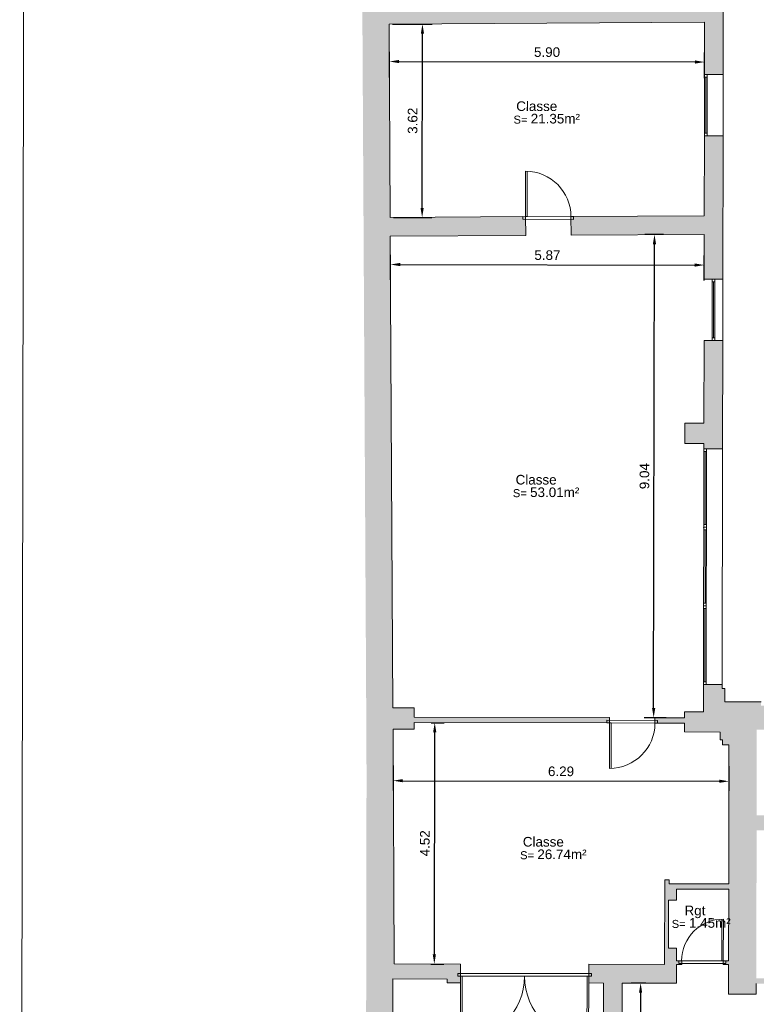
# Model space of a CAD drawing. Header units: metres. Extents: x -40 to 52, y -191 to 168.
# Tile 8 of 32: x -39 to -26, y -96 to -77. Entities that reach past the tile are written whole.
import ezdxf
from ezdxf.enums import TextEntityAlignment as Align

# ---------------------------------------------------------------- set-up
doc = ezdxf.new("R2010")
doc.units = ezdxf.units.M
doc.header["$LTSCALE"] = 2
for name, color, linetype, lineweight in [('Cotation', 8, 'Continuous', 13), ('Etiq_Affectation', 7, 'Continuous', 18), ('Etiq_Surface', 7, 'Continuous', 18), ('Etiquette', 6, 'Continuous', 18), ('Hachures', 8, 'Continuous', 9), ('Menuiserie', 1, 'Continuous', 18), ('Menuiserie_cps', 7, 'Continuous', 18), ('Mur_coupe', 7, 'Continuous', 18), ('Mur_vu', 8, 'Continuous', 18)]:
    doc.layers.add(name, color=color, linetype=linetype, lineweight=lineweight)
for name, color, linetype, lineweight, plot in [('Etiq_Adresse', 6, 'Continuous', 18, False), ('Etiq_Mesure_ou_non', 6, 'Continuous', 18, False), ('Etiq_Num_appart', 6, 'Continuous', 18, False), ('Etiq_Num_lot', 6, 'Continuous', 18, False), ('Etiq_Typologie', 6, 'Continuous', 18, False), ('Menuiserie_seuil', 8, 'Continuous', 18, False)]:
    doc.layers.add(name, color=color, linetype=linetype, lineweight=lineweight, plot=plot)
doc.styles.get("Standard").update_dxf_attribs({"font": 'arial.ttf'})
doc.dimstyles.get("Standard").update_dxf_attribs({"dimtxt": 0.18, "dimasz": 0.18, "dimexe": 0.18, "dimexo": 0.0625, "dimgap": 0.09, "dimtad": 1, "dimzin": 0, "dimdsep": 46, "dimtxsty": 'Standard', "dimcen": 0.09, "dimadec": 0, "dimazin": 0, "dimtfac": 1, "dimtdec": 4, "dimtofl": 0, "dimtmove": 0, "dimatfit": 3, "dimfxl": 0, "dimtolj": 1, "dimtzin": 0, "dimarcsym": 0})

# ---------------------------------------------------------------- blocks, each defined once
blk = doc.blocks.new('Porte_Simple_Droite_78')
at = {"layer": 'Menuiserie_cps', "color": 1, "lineweight": 9}
for points in [[(0, 0), (0, 0.78)], [(0.03, 0.78), (0.03, 0), (0, 0)]]:
    blk.add_lwpolyline(points, dxfattribs=at)
at = {"layer": 'Menuiserie_cps', "lineweight": 9}
blk.add_arc((0, 0), 0.78, 0, 90, dxfattribs=at)
at = {"layer": 'Menuiserie_seuil'}
blk.add_lwpolyline([(-0.05, 0), (0.83, 0), (0.83, -0.05), (-0.05, -0.05)], close=True, dxfattribs=at)
blk = doc.blocks.new('Porte_Double_240')
at = {"layer": 'Menuiserie_cps', "color": 1, "lineweight": 9}
for points in [[(0, 0), (0, 1.2), (0.03, 1.2), (0.03, 0)], [(2.4, 0), (2.4, 1.2), (2.37, 1.2), (2.37, 0)]]:
    blk.add_lwpolyline(points, close=True, dxfattribs=at)
at = {"layer": 'Menuiserie_cps', "lineweight": 9}
for centre, start, end in [((0, 0), 0, 90), ((2.4, 0), 90, 180)]:
    blk.add_arc(centre, 1.2, start, end, dxfattribs=at)
at = {"layer": 'Menuiserie_seuil'}
blk.add_lwpolyline([(-0.05, 0), (2.45, 0), (2.45, -0.05), (-0.05, -0.05)], close=True, dxfattribs=at)
blk = doc.blocks.new('Porte_Simple_Droite_85')
at = {"layer": 'Menuiserie_cps', "color": 1, "lineweight": 9}
for points in [[(0, 0), (0, 0.85)], [(0.03, 0.85), (0.03, 0), (0, 0)]]:
    blk.add_lwpolyline(points, dxfattribs=at)
at = {"layer": 'Menuiserie_cps', "lineweight": 9}
blk.add_arc((0, 0), 0.85, 0, 90, dxfattribs=at)
at = {"layer": 'Menuiserie_seuil'}
blk.add_lwpolyline([(-0.05, 0), (0.9, 0), (0.9, -0.05), (-0.05, -0.05)], close=True, dxfattribs=at)
blk = doc.blocks.new('Fenetre_115')
blk.add_lwpolyline([(0.05, 0.05), (0.05, 0), (0, 0), (0, 0.05), (1.15, 0.05), (1.15, 0), (1.1, 0), (1.1, 0.05), (1.1, 0.025), (0.05, 0.025), (0.05, 0), (1.1, 0)])
blk = doc.blocks.new('Fenetre_147')
blk.add_lwpolyline([(0.05, 0.05), (0.05, 0), (0, 0), (0, 0.05), (1.47, 0.05), (1.47, 0), (1.42, 0), (1.42, 0.05), (1.42, 0.025), (0.05, 0.025), (0.05, 0), (1.42, 0)])
blk = doc.blocks.new('Etiquette_Copro')
at = {"layer": 'Etiq_Adresse'}
blk.add_attdef('ADRESSE', text='', height=0.16, rotation=360, dxfattribs=at).set_placement((0.003, -0.655), align=Align.CENTER)
at = {"layer": 'Etiq_Affectation'}
blk.add_attdef('AFFECTATION', text='', height=0.16, rotation=360, dxfattribs=at).set_placement((0, 0), align=Align.CENTER)
at = {"layer": 'Etiq_Mesure_ou_non'}
blk.add_attdef('MESURE', text='', height=0.16, rotation=360, dxfattribs=at).set_placement((0, 0.686), align=Align.CENTER)
at = {"layer": 'Etiq_Num_appart'}
blk.add_attdef('NUMERO_APPARTEMENT', text='', height=0.16, rotation=360, dxfattribs=at).set_placement((0.003, -0.455), align=Align.CENTER)
at = {"layer": 'Etiq_Num_lot', "width": 0.7}
blk.add_attdef('NUMERO_LOT', text='', height=0.4, rotation=360, dxfattribs=at).set_placement((0, 0.227), align=Align.CENTER)
at = {"layer": 'Etiq_Surface'}
blk.add_text('S=', height=0.15, rotation=360, dxfattribs=at).set_placement((-0.435, -0.237))
blk.add_attdef('SURFACE', text='', height=0.15, rotation=360, dxfattribs=at).set_placement((-0.112, -0.287), align=Align.BOTTOM_LEFT)
at = {"layer": 'Etiq_Typologie'}
blk.add_attdef('TYPOLOGIE', text='', height=0.16, rotation=360, dxfattribs=at).set_placement((0.003, -0.855), align=Align.CENTER)
blk = doc.blocks.new('*D111')
at = {"layer": 'Cotation', "color": 0, "linetype": 'ByBlock', "lineweight": -2, "transparency": 16777216}
for p, q in [((-27.758, -95.206), (-28.036, -95.206)), ((-27.857, -95.386), (-27.861, -97.953)), ((-27.763, -98.133), (-28.041, -98.133))]:
    blk.add_line(p, q, dxfattribs=at)
at = {"layer": 'Cotation', "color": 0, "transparency": 16777216}
for points in [[(-27.887, -95.386), (-27.827, -95.386), (-27.856, -95.206)], [(-27.891, -97.953), (-27.831, -97.953), (-27.861, -98.133)]]:
    blk.add_solid(points, dxfattribs=at)
at = {"layer": 'Defpoints', "color": 0, "transparency": 16777216}
for p in [(-27.695, -95.206), (-27.861, -98.133), (-27.7, -98.133)]:
    blk.add_point(p, dxfattribs=at)
at = {"layer": 'Cotation', "color": 11, "transparency": 16777216, "insert": (-28.039, -96.669), "char_height": 0.18, "attachment_point": 5, "rotation": 89.9026}
blk.add_mtext('\\A1;2.93', dxfattribs=at)
blk = doc.blocks.new('*D138')
at = {"layer": 'Cotation', "color": 0, "linetype": 'ByBlock', "lineweight": -2, "transparency": 16777216}
for p, q in [((-31.779, -90.332), (-31.533, -90.332)), ((-31.72, -94.669), (-31.713, -90.512)), ((-31.787, -94.849), (-31.541, -94.85))]:
    blk.add_line(p, q, dxfattribs=at)
at = {"layer": 'Cotation', "color": 0, "transparency": 16777216}
for points in [[(-31.743, -90.512), (-31.683, -90.512), (-31.713, -90.332)], [(-31.75, -94.669), (-31.69, -94.67), (-31.721, -94.849)]]:
    blk.add_solid(points, dxfattribs=at)
at = {"layer": 'Defpoints', "color": 0, "transparency": 16777216}
for p in [(-31.841, -90.331), (-31.713, -90.332), (-31.849, -94.849)]:
    blk.add_point(p, dxfattribs=at)
at = {"layer": 'Cotation', "color": 11, "transparency": 16777216, "insert": (-31.897, -92.59), "char_height": 0.18, "attachment_point": 5, "rotation": 89.9026}
blk.add_mtext('\\A1;4.52', dxfattribs=at)
blk = doc.blocks.new('*D139')
at = {"layer": 'Cotation', "color": 0, "linetype": 'ByBlock', "lineweight": -2, "transparency": 16777216}
for p, q in [((-32.491, -91.132), (-32.492, -91.598)), ((-26.202, -91.143), (-26.203, -91.609)), ((-32.311, -91.418), (-26.383, -91.428))]:
    blk.add_line(p, q, dxfattribs=at)
at = {"layer": 'Cotation', "color": 0, "transparency": 16777216}
for points in [[(-32.311, -91.388), (-32.311, -91.448), (-32.491, -91.418)], [(-26.383, -91.398), (-26.383, -91.458), (-26.203, -91.429)]]:
    blk.add_solid(points, dxfattribs=at)
at = {"layer": 'Defpoints', "color": 0, "transparency": 16777216}
for p in [(-32.491, -91.07), (-26.202, -91.08), (-26.203, -91.429)]:
    blk.add_point(p, dxfattribs=at)
at = {"layer": 'Cotation', "color": 11, "transparency": 16777216, "insert": (-29.347, -91.243), "char_height": 0.18, "attachment_point": 5, "rotation": 359.9026}
blk.add_mtext('\\A1;6.29', dxfattribs=at)
blk = doc.blocks.new('*D140')
at = {"layer": 'Cotation', "color": 0, "linetype": 'ByBlock', "lineweight": -2, "transparency": 16777216}
for p, q in [((-27.425, -81.196), (-27.777, -81.195)), ((-27.612, -90.059), (-27.597, -81.375)), ((-27.375, -90.239), (-27.792, -90.238))]:
    blk.add_line(p, q, dxfattribs=at)
at = {"layer": 'Cotation', "color": 0, "transparency": 16777216}
for points in [[(-27.627, -81.375), (-27.567, -81.375), (-27.597, -81.195)], [(-27.642, -90.059), (-27.582, -90.059), (-27.612, -90.239)]]:
    blk.add_solid(points, dxfattribs=at)
at = {"layer": 'Defpoints', "color": 0, "transparency": 16777216}
for p in [(-27.597, -81.195), (-27.362, -81.196), (-27.313, -90.239)]:
    blk.add_point(p, dxfattribs=at)
at = {"layer": 'Cotation', "color": 11, "transparency": 16777216, "insert": (-27.784, -85.717), "char_height": 0.18, "attachment_point": 5, "rotation": 89.9026}
blk.add_mtext('\\A1;9.04', dxfattribs=at)
blk = doc.blocks.new('*D141')
at = {"layer": 'Cotation', "color": 0, "linetype": 'ByBlock', "lineweight": -2, "transparency": 16777216}
for p, q in [((-32.54, -82.043), (-32.539, -81.576)), ((-26.666, -82.053), (-26.665, -81.586)), ((-32.36, -81.756), (-26.845, -81.766))]:
    blk.add_line(p, q, dxfattribs=at)
at = {"layer": 'Cotation', "color": 0, "transparency": 16777216}
for points in [[(-32.36, -81.726), (-32.36, -81.786), (-32.54, -81.756)], [(-26.845, -81.736), (-26.845, -81.796), (-26.665, -81.766)]]:
    blk.add_solid(points, dxfattribs=at)
at = {"layer": 'Defpoints', "color": 0, "transparency": 16777216}
for p in [(-26.665, -81.766), (-32.54, -82.105), (-26.666, -82.115)]:
    blk.add_point(p, dxfattribs=at)
at = {"layer": 'Cotation', "color": 11, "transparency": 16777216, "insert": (-29.602, -81.581), "char_height": 0.18, "attachment_point": 5, "rotation": 359.9026}
blk.add_mtext('\\A1;5.87', dxfattribs=at)
blk = doc.blocks.new('*D142')
at = {"layer": 'Cotation', "color": 0, "linetype": 'ByBlock', "lineweight": -2, "transparency": 16777216}
for p, q in [((-32.504, -77.254), (-31.763, -77.255)), ((-31.949, -80.695), (-31.943, -77.435)), ((-32.484, -80.874), (-31.769, -80.876))]:
    blk.add_line(p, q, dxfattribs=at)
at = {"layer": 'Cotation', "color": 0, "transparency": 16777216}
for points in [[(-31.973, -77.435), (-31.913, -77.435), (-31.943, -77.255)], [(-31.979, -80.695), (-31.919, -80.695), (-31.949, -80.875)]]:
    blk.add_solid(points, dxfattribs=at)
at = {"layer": 'Defpoints', "color": 0, "transparency": 16777216}
for p in [(-32.567, -77.254), (-31.943, -77.255), (-32.547, -80.874)]:
    blk.add_point(p, dxfattribs=at)
at = {"layer": 'Cotation', "color": 11, "transparency": 16777216, "insert": (-32.126, -79.065), "char_height": 0.18, "attachment_point": 5, "rotation": 89.9026}
blk.add_mtext('\\A1;3.62', dxfattribs=at)
blk = doc.blocks.new('*D143')
at = {"layer": 'Cotation', "color": 0, "linetype": 'ByBlock', "lineweight": -2, "transparency": 16777216}
for p, q in [((-32.561, -78.255), (-32.56, -77.776)), ((-32.38, -77.956), (-26.839, -77.965)), ((-26.659, -78.265), (-26.658, -77.786))]:
    blk.add_line(p, q, dxfattribs=at)
at = {"layer": 'Cotation', "color": 0, "transparency": 16777216}
for points in [[(-32.38, -77.926), (-32.38, -77.986), (-32.56, -77.956)], [(-26.839, -77.935), (-26.839, -77.995), (-26.659, -77.966)]]:
    blk.add_solid(points, dxfattribs=at)
at = {"layer": 'Defpoints', "color": 0, "transparency": 16777216}
for p in [(-26.659, -77.966), (-32.561, -78.318), (-26.659, -78.328)]:
    blk.add_point(p, dxfattribs=at)
at = {"layer": 'Cotation', "color": 11, "transparency": 16777216, "insert": (-29.609, -77.781), "char_height": 0.18, "attachment_point": 5, "rotation": 359.9026}
blk.add_mtext('\\A1;5.90', dxfattribs=at)

msp = doc.modelspace()

# ---------------------------------------------------------------- hatches: boundary and pattern name
at = {"layer": 'Hachures'}
h = msp.add_hatch(color=256, dxfattribs=at)
h.dxf.hatch_style = 1
h.paths.add_polyline_path([(-30.011, -80.86), (-32.547, -80.874), (-32.567, -77.254), (-26.657, -77.222), (-26.659, -78.197), (-26.309, -78.197), (-26.304, -75.257), (-26.654, -75.257), (-26.657, -76.872), (-29.788, -76.889), (-29.782, -73.639), (-29.962, -73.64), (-29.962, -73.72), (-30.155, -73.721), (-30.155, -73.971), (-30.033, -73.97), (-30.036, -75.89), (-31.286, -75.897), (-31.286, -76.097), (-31.106, -76.096), (-31.106, -76.026), (-30.036, -76.02), (-30.038, -76.89), (-31.108, -76.896), (-31.107, -76.796), (-31.287, -76.797), (-31.288, -76.897), (-32.569, -76.904), (-32.585, -73.984), (-31.005, -73.976), (-31.005, -73.726), (-32.586, -73.734), (-32.597, -71.831), (-31.34, -71.824), (-31.34, -71.894), (-31.27, -71.894), (-31.27, -71.824), (-30.919, -71.822), (-30.92, -71.642), (-31.27, -71.644), (-31.27, -71.584), (-31.34, -71.584), (-31.34, -71.644), (-32.598, -71.651), (-32.602, -70.875), (-31.344, -70.869), (-31.344, -70.929), (-31.274, -70.928), (-31.274, -70.868), (-29.947, -70.861), (-29.947, -70.791), (-32.602, -70.805), (-32.612, -69.119), (-31.658, -69.108), (-31.66, -68.728), (-33.114, -68.745), (-32.996, -90.056), (-32.99, -91.267), (-33.014, -105.82), (-32.514, -105.821), (-32.496, -95.128), (-31.479, -95.13), (-31.479, -95.2), (-31.229, -95.2), (-31.228, -94.85), (-32.47, -94.848), (-32.494, -90.453), (-32.097, -90.454), (-32.097, -90.331), (-28.438, -90.337), (-28.438, -90.237), (-32.097, -90.231), (-32.097, -90.054), (-32.496, -90.053), (-32.545, -81.224), (-30.009, -81.21)])
h = msp.add_hatch(color=256, dxfattribs=at)
h.dxf.hatch_style = 1
h.paths.add_polyline_path([(-26.311, -79.347), (-26.661, -79.347), (-26.663, -80.842), (-29.161, -80.856), (-29.159, -81.206), (-26.664, -81.192), (-26.666, -82.027), (-26.316, -82.027)])
h = msp.add_hatch(color=256, dxfattribs=at)
h.dxf.hatch_style = 1
h.paths.add_polyline_path([(-26.317, -83.177), (-26.667, -83.177), (-26.67, -84.724), (-27.026, -84.723), (-27.026, -85.103), (-26.671, -85.104), (-26.671, -85.204), (-26.321, -85.204)])
h = msp.add_hatch(color=256, dxfattribs=at)
h.dxf.hatch_style = 1
h.paths.add_polyline_path([(-27.186, -94.857), (-27.086, -94.857), (-27.086, -94.787), (-27.186, -94.787), (-27.185, -94.555), (-27.335, -94.555), (-27.334, -93.655), (-27.184, -93.655), (-27.183, -93.445), (-26.206, -93.447), (-26.208, -94.789), (-26.308, -94.789), (-26.309, -94.859), (-26.209, -94.859), (-26.209, -95.411), (-25.689, -95.412), (-25.689, -95.215), (-25.309, -95.216), (-25.309, -95.116), (-25.689, -95.115), (-25.684, -92.345), (-25.224, -92.346), (-25.224, -92.066), (-25.684, -92.065), (-25.681, -90.465), (-24.811, -90.466), (-24.81, -90.016), (-25.599, -90.015), (-25.599, -89.942), (-26.279, -89.941), (-26.279, -89.693), (-26.329, -89.693), (-26.328, -89.614), (-26.678, -89.614), (-26.679, -89.693), (-26.679, -90.129), (-27.037, -90.128), (-27.037, -90.24), (-27.588, -90.239), (-27.588, -90.339), (-27.037, -90.34), (-27.037, -90.505), (-26.365, -90.507), (-26.365, -90.652), (-26.323, -90.652), (-26.323, -90.748), (-26.202, -90.748), (-26.206, -93.347), (-27.323, -93.345), (-27.323, -93.274), (-27.403, -93.274), (-27.406, -94.857), (-28.828, -94.854), (-28.829, -95.204), (-28.554, -95.205), (-28.557, -96.767), (-28.207, -96.767), (-28.204, -95.205), (-27.186, -95.207)])

# ---------------------------------------------------------------- linework, layer by layer
at = {"layer": 'Menuiserie'}
msp.add_lwpolyline([(-39.487, -118.459), (5.063, -118.534), (5.17, -55.535), (-39.38, -55.459)], close=True, dxfattribs=at)
at = {"layer": 'Menuiserie', "flags": 128}
msp.add_lwpolyline([(-26.671, -85.204), (-26.678, -89.614)], dxfattribs=at)
at = {"layer": 'Menuiserie'}
for p in [(-26.673, -86.674), (-26.676, -88.14)]:
    msp.add_point(p, dxfattribs=at)
at = {"layer": 'Mur_coupe'}
for p, q in [((-27.406, -94.857), (-27.403, -93.274)), ((-27.403, -93.274), (-27.323, -93.274)), ((-27.323, -93.345), (-27.323, -93.274)), ((-27.323, -93.345), (-26.206, -93.347)), ((-27.335, -94.555), (-27.334, -93.655)), ((-27.334, -93.655), (-27.184, -93.655)), ((-27.335, -94.555), (-27.185, -94.555))]:
    msp.add_line(p, q, dxfattribs=at)
at = {"layer": 'Mur_coupe', "flags": 128}
for points in [[(-26.304, -75.257), (-26.309, -78.197)], [(-26.657, -77.222), (-32.567, -77.254)], [(-26.657, -77.222), (-26.659, -78.197)], [(-32.547, -80.874), (-32.567, -77.254)], [(-26.309, -78.197), (-26.659, -78.197)], [(-26.661, -79.347), (-26.663, -80.842)], [(-26.311, -79.347), (-26.661, -79.347)], [(-26.311, -79.347), (-26.316, -82.027)], [(-30.011, -80.86), (-32.547, -80.874)], [(-30.009, -81.21), (-30.011, -80.86)], [(-26.666, -80.842), (-29.161, -80.856)], [(-29.159, -81.206), (-29.161, -80.856)], [(-30.009, -81.21), (-32.545, -81.224)], [(-32.496, -90.053), (-32.545, -81.224)], [(-26.664, -81.192), (-29.159, -81.206)], [(-26.664, -81.192), (-26.666, -82.027)], [(-26.316, -82.027), (-26.666, -82.027)], [(-26.667, -83.177), (-26.67, -84.724)], [(-26.317, -83.177), (-26.667, -83.177)], [(-26.317, -83.177), (-26.321, -85.204)], [(-27.026, -84.723), (-26.67, -84.724)], [(-27.026, -84.723), (-27.026, -85.103)], [(-27.026, -85.103), (-26.671, -85.104)], [(-26.671, -85.104), (-26.671, -85.204)], [(-26.321, -85.204), (-26.671, -85.204)], [(-26.678, -89.614), (-26.679, -90.129)], [(-26.678, -89.614), (-26.679, -89.693)], [(-26.328, -89.614), (-26.678, -89.614)], [(-26.328, -89.614), (-26.329, -89.693)], [(-26.329, -89.693), (-26.279, -89.693)], [(-26.279, -89.693), (-26.279, -89.941)], [(-32.496, -90.053), (-32.097, -90.054)], [(-32.097, -90.231), (-32.097, -90.054)], [(-26.279, -89.941), (-25.599, -89.942)], [(-32.097, -90.231), (-28.438, -90.237)], [(-28.438, -90.237), (-28.438, -90.337)], [(-27.588, -90.239), (-27.588, -90.339)], [(-27.588, -90.239), (-27.037, -90.24)], [(-27.037, -90.128), (-26.679, -90.129)], [(-27.037, -90.24), (-27.037, -90.128)], [(-32.494, -90.453), (-32.097, -90.454)], [(-32.47, -94.848), (-32.494, -90.453)], [(-32.097, -90.454), (-32.097, -90.331)], [(-32.097, -90.331), (-28.438, -90.337)], [(-27.588, -90.339), (-27.037, -90.34)], [(-27.037, -90.505), (-27.037, -90.34)], [(-27.037, -90.505), (-26.365, -90.507)], [(-26.365, -90.507), (-26.365, -90.652)], [(-26.365, -90.652), (-26.323, -90.652)], [(-26.323, -90.652), (-26.323, -90.748)], [(-26.323, -90.748), (-26.202, -90.748)], [(-26.202, -90.748), (-26.206, -93.347)], [(-27.183, -93.445), (-27.184, -93.655)], [(-27.183, -93.445), (-26.206, -93.447)], [(-26.206, -93.447), (-26.208, -94.789)], [(-27.185, -94.555), (-27.186, -94.787)], [(-31.228, -94.85), (-32.47, -94.848)], [(-31.228, -94.85), (-31.229, -95.2)], [(-28.828, -94.854), (-28.829, -95.204)], [(-27.406, -94.857), (-28.828, -94.854)], [(-27.186, -94.787), (-27.086, -94.787)], [(-27.186, -94.857), (-27.086, -94.857)], [(-27.186, -94.857), (-27.186, -95.207)], [(-27.086, -94.787), (-27.086, -94.857)], [(-26.308, -94.789), (-26.309, -94.859)], [(-26.309, -94.859), (-26.209, -94.859)], [(-26.308, -94.789), (-26.208, -94.789)], [(-26.209, -94.859), (-26.209, -95.411)], [(-32.496, -95.128), (-32.514, -105.821)], [(-31.479, -95.13), (-32.496, -95.128)], [(-31.479, -95.13), (-31.479, -95.2)], [(-31.229, -95.2), (-31.479, -95.2)], [(-28.554, -95.205), (-28.829, -95.204)], [(-28.554, -95.205), (-28.557, -96.767)], [(-28.204, -95.205), (-28.207, -96.767)], [(-27.186, -95.207), (-28.204, -95.205)], [(-25.689, -95.215), (-25.689, -95.412)], [(-25.689, -95.412), (-26.209, -95.411)]]:
    msp.add_lwpolyline(points, dxfattribs=at)
at = {"layer": 'Mur_vu', "flags": 128}
for points in [[(-26.309, -78.197), (-26.311, -79.347)], [(-26.316, -82.027), (-26.317, -83.177)], [(-26.321, -85.204), (-26.328, -89.614)]]:
    msp.add_lwpolyline(points, dxfattribs=at)

# ---------------------------------------------------------------- block references
at = {"layer": 'Etiquette'}
ref = msp.add_blockref('Etiquette_Copro', (-29.802, -78.882), dxfattribs=dict(at, rotation=359.9025560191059))
ref.add_attrib('AFFECTATION', 'Classe', dxfattribs={"layer": 'Etiq_Affectation', "height": 0.18, "rotation": 359.9026}).set_placement((-29.802, -78.882), align=Align.CENTER)
ref.add_attrib('SURFACE', '21.35m²', dxfattribs={"layer": 'Etiq_Surface', "height": 0.18, "rotation": 359.9026}).set_placement((-29.915, -79.169), align=Align.BOTTOM_LEFT)
ref = msp.add_blockref('Etiquette_Copro', (-29.814, -85.874), dxfattribs=dict(at, rotation=359.9025560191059))
ref.add_attrib('AFFECTATION', 'Classe', dxfattribs={"layer": 'Etiq_Affectation', "height": 0.18, "rotation": 359.9026}).set_placement((-29.814, -85.874), align=Align.CENTER)
ref.add_attrib('SURFACE', '53.01m²', dxfattribs={"layer": 'Etiq_Surface', "height": 0.18, "rotation": 359.9026}).set_placement((-29.927, -86.162), align=Align.BOTTOM_LEFT)
ref = msp.add_blockref('Etiquette_Copro', (-29.679, -92.651), dxfattribs=dict(at, rotation=359.9025560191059))
ref.add_attrib('AFFECTATION', 'Classe', dxfattribs={"layer": 'Etiq_Affectation', "height": 0.18, "rotation": 359.9026}).set_placement((-29.679, -92.651), align=Align.CENTER)
ref.add_attrib('SURFACE', '26.74m²', dxfattribs={"layer": 'Etiq_Surface', "height": 0.18, "rotation": 359.9026}).set_placement((-29.791, -92.939), align=Align.BOTTOM_LEFT)
ref = msp.add_blockref('Etiquette_Copro', (-26.839, -93.937), dxfattribs=dict(at, rotation=359.9025560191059))
ref.add_attrib('AFFECTATION', 'Rgt', dxfattribs={"layer": 'Etiq_Affectation', "height": 0.18, "rotation": 359.9026}).set_placement((-26.839, -93.937), align=Align.CENTER)
ref.add_attrib('SURFACE', '1.45m²', dxfattribs={"layer": 'Etiq_Surface', "height": 0.18, "rotation": 359.9026}).set_placement((-26.951, -94.224), align=Align.BOTTOM_LEFT)
at = {"layer": 'Menuiserie'}
for name, p, rotation in [('Fenetre_115', (-26.659, -78.197), 269.9025560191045), ('Porte_Simple_Droite_85', (-30.011, -80.86), 359.9025560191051), ('Fenetre_115', (-26.516, -82.027), 269.9025560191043), ('Fenetre_147', (-26.671, -85.204), 269.9025560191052), ('Fenetre_147', (-26.673, -86.674), 269.9025560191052), ('Fenetre_147', (-26.676, -88.144), 269.9025560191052)]:
    msp.add_blockref(name, p, dxfattribs=dict(at, rotation=rotation))
at = {"layer": 'Menuiserie', "xscale": -1}
for name, p, rotation in [('Porte_Simple_Droite_85', (-28.438, -90.337), 179.9025560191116), ('Porte_Simple_Droite_78', (-26.308, -94.789), 359.9025560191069), ('Porte_Double_240', (-31.229, -95.075), 179.9025560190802)]:
    msp.add_blockref(name, p, dxfattribs=dict(at, rotation=rotation))

# ---------------------------------------------------------------- dimensions: what is measured, and where the dimension line sits
at = {"layer": 'Cotation'}
for base, p1, p2, angle, picture, middle in [((-31.943, -77.255), (-32.547, -80.874), (-32.567, -77.254), 89.9026, '*D142', (-32.126, -79.065)), ((-26.659, -77.966), (-32.561, -78.318), (-26.659, -78.328), 359.9026, '*D143', (-29.609, -77.781)), ((-27.597, -81.195), (-27.313, -90.239), (-27.362, -81.196), 89.9026, '*D140', (-27.784, -85.717)), ((-26.665, -81.766), (-32.54, -82.105), (-26.666, -82.115), 359.9026, '*D141', (-29.602, -81.581)), ((-31.713, -90.332), (-31.849, -94.849), (-31.841, -90.331), 89.9026, '*D138', (-31.897, -92.59)), ((-26.203, -91.429), (-32.491, -91.07), (-26.202, -91.08), 359.9026, '*D139', (-29.347, -91.243)), ((-27.861, -98.133), (-27.695, -95.206), (-27.7, -98.133), 89.9026, '*D111', (-28.039, -96.669))]:
    dim = msp.add_linear_dim(base=base, p1=p1, p2=p2, angle=angle, dimstyle='Standard', override={"dimpost": '<>', "dimclrt": 11, "dimfxl": 5}, dxfattribs=at)
    dim.commit()
    dim.dimension.update_dxf_attribs({"geometry": picture, "text_midpoint": middle})

doc.saveas('drawing.dxf')
